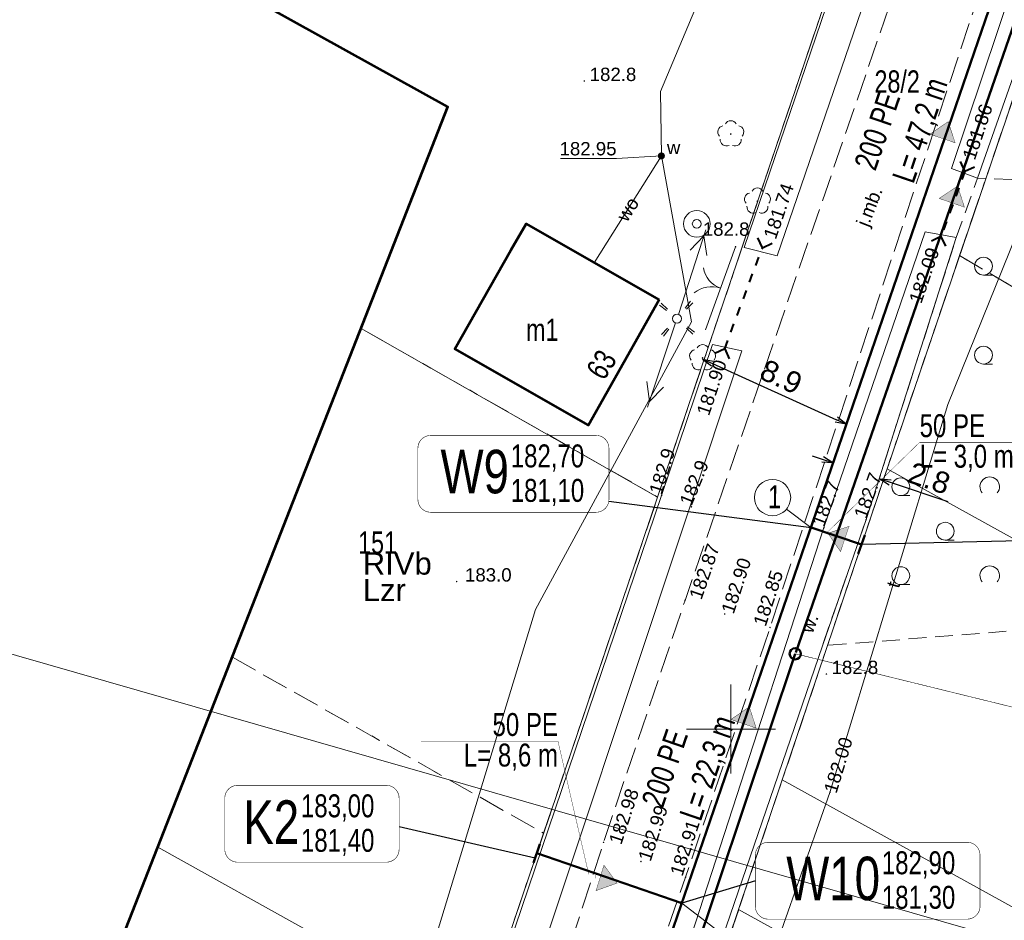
# Model space of a CAD drawing. Header units: metres. Extents: x 7482748 to 7484637, y 5684406 to 5687014.
# Tile 159 of 180: x 7483560 to 7483615, y 5686689 to 5686740. Entities that reach past the tile are written whole.
import ezdxf
from ezdxf.enums import TextEntityAlignment as Align
from ezdxf.lldxf.tags import DXFTag

# ---------------------------------------------------------------- set-up
doc = ezdxf.new("R2010")
doc.units = ezdxf.units.M
doc.header["$MEASUREMENT"] = 0
for name, pattern in [('1', [1.5, 1, -0.5]), ('KTJZ01_500', [2, 1.5, -0.5]), ('l217_500', [2, 1.5, -0.5]), ('l218_500', [1, 0.5, -0.5]), ('PTTL_500', [1.5, 1, -0.5])]:
    doc.linetypes.add(name, pattern=pattern)
for name, color, linetype, lineweight in [('.domiar', 250, 'Continuous', 9), ('.k deszczowa', 200, 'Continuous', 50), ('.ks tłoczny', 104, 'Continuous', 50), ('_Dzialki', 7, 'Continuous', 0), ('_Dzialki_opis', 7, 'Continuous', 0), ('_Kontury', 7, 'Continuous', 0), ('_Kontury_opis', 7, 'Continuous', 0), ('_Podzial_sekcyjny_krzyze', 7, '1', 13), ('_Uzytki', 7, 'Continuous', 0), ('_Uzytki_opis', 7, 'Continuous', 0), ('_Zakres2', 7, 'Continuous', 0), ('BUIB05_01', 7, 'Continuous', 40), ('EGB_Adres', 7, 'Continuous', 0), ('EGB_Budynek', 7, 'Continuous', 0), ('EGB_Budynek_opis', 7, 'Continuous', 0), ('GES__SUSM01_01P', 7, 'Continuous', 13), ('GES__SUSM01_P', 7, 'Continuous', 13), ('GES__SUSM04_01P', 7, 'Continuous', 13), ('GES__SUUS13_P', 7, 'Continuous', 13), ('GES__SUUS25_WP', 7, 'Continuous', 13), ('KTOK02', 7, 'KTOK02_500', 13), ('PTTL04_P', 7, 'Continuous', 13), ('RTPW01_P', 7, 'Continuous', 0), ('RTPW02_P', 7, 'Continuous', 0), ('SUPE_L_3', 1, 'Continuous', 13)]:
    doc.layers.add(name, color=color, linetype=linetype, lineweight=lineweight)
doc.layers.add('_ramki_nieplotowane', color=7, linetype='Continuous', lineweight=0, plot=False)
for name, color, linetype, lineweight, true_color, transparency in [('GES__SUPS01_07G', 7, 'Continuous', 13, 0xff9100, 0.25), ('GES__SUPS01_08G', 5, 'Continuous', 13, 0x0000ff, 0.25), ('GES__SUPT_pT', 7, 'Continuous', 13, 0xff9100, 0.25), ('GES__SUPW_01_pT', 5, 'Continuous', 13, 0x0000ff, 0.25)]:
    doc.layers.add(name, color=color, linetype=linetype, lineweight=lineweight, true_color=true_color, transparency=transparency)
for name, color, linetype, lineweight, true_color in [('GES__SUPS01_07P', 7, 'Continuous', 13, 0xff9100), ('GES__SUPS01_08L', 5, 'Continuous', 13, 0x0000ff), ('GES__SUPS01_08P', 5, 'Continuous', 13, 0x0000ff), ('GES__SUPT_pL', 7, 'Continuous', 13, 0xff9100), ('GES__SUPW_01_pL', 5, 'Continuous', 13, 0x0000ff), ('OBOP02_01', 7, 'Continuous', 13, 0x008000)]:
    doc.layers.add(name, color=color, linetype=linetype, lineweight=lineweight, true_color=true_color)
for name, color, linetype, lineweight, transparency in [('GES__SUUS_ET_08T', 7, 'Continuous', 13, 0.25), ('KTJZ01_O', 7, 'KTJZ01_500', 13, 0.5), ('KTJZ01_T', 7, 'Continuous', 13, 0.25), ('PTRW02_O', 7, 'Continuous', 13, 0.5), ('PTRW02_T', 7, 'Continuous', 13, 0.25), ('PTTL04_O', 7, 'PTTL_500', 13, 0.5), ('RTPW01_G', 7, 'Continuous', 13, 0.25), ('RTPW02_G', 7, 'Continuous', 13, 0.25)]:
    doc.layers.add(name, color=color, linetype=linetype, lineweight=lineweight, transparency=transparency)
doc.layers.add('IS_kanalizacja_sanitarna', color=7, linetype='SOLID', true_color=0x000000)
doc.layers.add('IS_Opisy_działek_Net', color=7, linetype='SOLID', true_color=0x000000)
doc.layers.add('IS_Węzeł_sieci_kanalizacyjnej_-_opisy', color=7, linetype='Continuous')
doc.styles.get("Standard").update_dxf_attribs({"font": 'simplex.shx', "width": 0.75})
doc.styles.add('STYL_ARIAL', font='simplex.shx', dxfattribs={"width": 0.75, "oblique": 0.1})
doc.styles.add('Style-Arial', font='arial.ttf')
doc.linetypes.add('KTOK02_500', pattern='A,0.5,[117,IS_LineDef.shx,S=0.01,R=0,X=0,Y=0],0.5', length=1)
tags = doc.linetypes.add('SOLID', pattern=[10, 10, 0]).pattern_tags.tags
tags[6:7] = [DXFTag(74, 4), DXFTag(75, 0), DXFTag(340, '0'), DXFTag(46, 0.0), DXFTag(50, 0.0), DXFTag(44, 0.0), DXFTag(45, 0.0)]
tags[4:5] = [DXFTag(74, 4), DXFTag(75, 0), DXFTag(340, '0'), DXFTag(46, 0.0), DXFTag(50, 0.0), DXFTag(44, 0.0), DXFTag(45, 0.0)]
doc.dimstyles.get("Standard").update_dxf_attribs({"dimtxt": 0.18, "dimasz": 0.18, "dimexe": 0.18, "dimexo": 0.0625, "dimgap": 0.09, "dimtad": 0, "dimtih": 1, "dimtoh": 1, "dimdec": 4, "dimzin": 0, "dimdsep": 46, "dimtxsty": 'Standard', "dimcen": 0.09, "dimadec": 0, "dimazin": 0, "dimtfac": 1, "dimtdec": 4, "dimtofl": 0, "dimtmove": 0, "dimatfit": 3, "dimfxl": 0, "dimtolj": 1, "dimtzin": 0, "dimarcsym": 0})

# ---------------------------------------------------------------- blocks, each defined once
blk = doc.blocks.new('SUPS01')
at = {"layer": 'GES__SUPS01_08P', "linetype": 'Continuous', "lineweight": 13}
h = blk.add_hatch(color=256, dxfattribs=at)
edge = h.paths.add_edge_path()
edge.add_arc((0, 0), 0.045, 0, 360)
blk = doc.blocks.new('SUPS01_3')
at = {"layer": 'GES__SUPS01_07P', "linetype": 'Continuous', "lineweight": 13}
h = blk.add_hatch(color=256, dxfattribs=at)
edge = h.paths.add_edge_path()
edge.add_arc((0, 0), 0.045, 0, 360)
blk = doc.blocks.new('SUSM01_5')
at = {"layer": 'GES__SUSM01_P', "linetype": 'Continuous', "lineweight": 13}
for p, q in [((-0.53, 0.53), (-0.88, 0.88)), ((0.53, 0.53), (0.88, 0.88)), ((-0.53, -0.53), (-0.88, -0.88)), ((0.53, -0.53), (0.88, -0.88))]:
    blk.add_line(p, q, dxfattribs=at)
blk.add_circle((0, 0), 0.25, dxfattribs=at)
blk = doc.blocks.new('SUSM01_01')
at = {"layer": 'GES__SUSM01_01P', "linetype": 'Continuous', "lineweight": 13}
for p, q in [((-0.53, 0.53), (-0.89, 0.88)), ((0.53, 0.53), (0.88, 0.89)), ((-0.53, -0.53), (-0.88, -0.89)), ((0.53, -0.53), (0.89, -0.88))]:
    blk.add_line(p, q, dxfattribs=at)
blk = doc.blocks.new('SUSM04_01')
at = {"layer": 'GES__SUSM04_01P', "linetype": 'Continuous', "lineweight": 13}
blk.add_circle((0, 0), 0.25, dxfattribs=at)
blk = doc.blocks.new('SUUS13')
at = {"layer": 'GES__SUUS13_P', "linetype": 'Continuous', "lineweight": 13}
for radius in [0.75, 0.25]:
    blk.add_circle((0, 0), radius, dxfattribs=at)
blk = doc.blocks.new('SUUS25_26')
at = {"layer": 'GES__SUUS25_WP', "linetype": 'Continuous', "lineweight": 13}
h = blk.add_hatch(color=256, dxfattribs=at)
edge = h.paths.add_edge_path()
edge.add_arc((0, 0), 0.2, 0, 360)
blk = doc.blocks.new('OBOP02_01')
at = {"layer": 'OBOP02_01', "linetype": 'Continuous', "lineweight": 13}
h = blk.add_hatch(color=256, dxfattribs=at)
edge = h.paths.add_edge_path()
edge.add_arc((0, 0), 0.05, 0, 360)
for centre, start, end in [((0, 0.4), 30, 150), ((-0.38, 0.12), 102, 222), ((0.38, 0.12), 318, 78), ((-0.24, -0.32), 174, 294), ((0.24, -0.32), 246, 6)]:
    blk.add_arc(centre, 0.35, start, end, dxfattribs=at)
blk = doc.blocks.new('RTPW01')
at = {"layer": 'RTPW01_P', "linetype": 'Continuous', "lineweight": 0}
h = blk.add_hatch(color=256, dxfattribs=at)
edge = h.paths.add_edge_path()
edge.add_arc((0, 0), 0.045, 0, 360)
blk = doc.blocks.new('RTPW01_2')
at = {"layer": 'RTPW01_P', "linetype": 'Continuous', "lineweight": 0}
h = blk.add_hatch(color=256, dxfattribs=at)
edge = h.paths.add_edge_path()
edge.add_arc((0, 0), 0.045, 0, 360)
blk = doc.blocks.new('RTPW01_3')
at = {"layer": 'RTPW02_P', "linetype": 'Continuous', "lineweight": 0}
h = blk.add_hatch(color=256, dxfattribs=at)
edge = h.paths.add_edge_path()
edge.add_arc((0, 0), 0.045, 0, 360)
blk = doc.blocks.new('TerminatorOpen_0.5')
at = {"color": 0, "linetype": 'ByBlock', "lineweight": -2}
for q in [(-1, 0.25), (-1, 0), (-1, -0.25)]:
    blk.add_line((0, 0), q, dxfattribs=at)
blk = doc.blocks.new('*D491')
at = {"layer": '.domiar', "color": 0, "linetype": 'Continuous', "lineweight": -2, "transparency": 16777216}
for p, q in [((7483605.157, 5686715.152), (7483604.579, 5686715.346)), ((7483605.639, 5686714.673), (7483605.639, 5686714.673)), ((7483608.278, 5686713.784), (7483608.278, 5686713.784)), ((7483608.952, 5686713.873), (7483612.191, 5686712.782))]:
    blk.add_line(p, q, dxfattribs=at)
at = {"layer": 'Defpoints', "color": 0, "linetype": 'Continuous', "transparency": 16777216}
for p in [(7483605.735, 5686714.957), (7483608.374, 5686714.068), (7483608.374, 5686714.068)]:
    blk.add_point(p, dxfattribs=at)
at = {"layer": '.domiar', "color": 0, "linetype": 'Continuous', "lineweight": -2, "transparency": 16777216, "xscale": 0.61, "yscale": 0.61, "zscale": 0.61}
for p, rotation in [((7483605.735, 5686714.957), 341.3854019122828), ((7483608.374, 5686714.068), 161.3854019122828)]:
    blk.add_blockref('TerminatorOpen_0.5', p, dxfattribs=dict(at, rotation=rotation))
at = {"layer": '.domiar', "color": 0, "linetype": 'Continuous', "transparency": 16777216, "insert": (7483611.152, 5686714.096), "char_height": 1.2, "attachment_point": 5, "rotation": 341.3854, "style": 'Style-Arial'}
blk.add_mtext('\\A1;2.8', dxfattribs=at)
blk = doc.blocks.new('*D515')
at = {"layer": '.domiar', "color": 0, "linetype": 'Continuous', "lineweight": -2, "transparency": 16777216}
for p, q in [((7483598.286, 5686720.527), (7483598.286, 5686720.527)), ((7483598.965, 5686720.548), (7483605.928, 5686717.386)), ((7483606.359, 5686716.861), (7483606.359, 5686716.861))]:
    blk.add_line(p, q, dxfattribs=at)
at = {"layer": 'Defpoints', "color": 0, "linetype": 'Continuous', "transparency": 16777216}
for p in [(7483598.41, 5686720.8), (7483606.483, 5686717.134), (7483606.483, 5686717.134)]:
    blk.add_point(p, dxfattribs=at)
at = {"layer": '.domiar', "color": 0, "linetype": 'Continuous', "lineweight": -2, "transparency": 16777216, "xscale": 0.61, "yscale": 0.61, "zscale": 0.61}
for p, rotation in [((7483598.41, 5686720.8), 155.5770215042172), ((7483606.483, 5686717.134), 335.5770215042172)]:
    blk.add_blockref('TerminatorOpen_0.5', p, dxfattribs=dict(at, rotation=rotation))
at = {"layer": '.domiar', "color": 0, "linetype": 'Continuous', "transparency": 16777216, "insert": (7483602.824, 5686719.798), "char_height": 1.2, "attachment_point": 5, "rotation": 335.577, "style": 'Style-Arial'}
blk.add_mtext('\\A1;8.9', dxfattribs=at)

msp = doc.modelspace()

# ---------------------------------------------------------------- hatches: boundary and pattern name
at = {"layer": 'IS_kanalizacja_sanitarna', "linetype": 'Continuous', "ltscale": 0.01}
for points in [[(7483612.21548, 5686734.14616), (7483611.18506, 5686733.43855), (7483612.60627, 5686732.95881)], [(7483612.74695, 5686730.52802), (7483611.71042, 5686729.82937), (7483613.12742, 5686729.33733)], [(7483605.45377, 5686711.00434), (7483606.16193, 5686709.97429), (7483606.6409, 5686711.39576)], [(7483601.03582, 5686701.23973), (7483600.00088, 5686700.53874), (7483601.41899, 5686700.04991)], [(7483593.59592, 5686691.33601), (7483592.8618, 5686692.34773), (7483592.41912, 5686690.91455)]]:
    msp.add_hatch(color=256, dxfattribs=at).paths.add_polyline_path(points)

# ---------------------------------------------------------------- linework, layer by layer
at = {"layer": '.domiar', "linetype": 'Continuous'}
for points in [[(7483603.12751, 5686712.36511), (7483604.48752, 5686711.32505)], [(7483597.23588, 5686690.2125), (7483599.10086, 5686688.77599)]]:
    msp.add_lwpolyline(points, dxfattribs=at)
msp.add_circle((7483602.33819, 5686713.01316), 1.02127, dxfattribs=at)
at = {"layer": '.k deszczowa', "linetype": 'Continuous'}
for points in [[(7483621.45495, 5686755.60866), (7483603.64731, 5686704.30457)], [(7483603.61587, 5686704.23315), (7483587.73965, 5686656.81746)]]:
    msp.add_lwpolyline(points, dxfattribs=at)
msp.add_ellipse((7483603.61587, 5686704.23228), major_axis=(0.315, 0), ratio=1, dxfattribs=at)
at = {"layer": '.ks tłoczny', "color": 111, "linetype": 'Continuous', "true_color": 0x70ffb8}
for points in [[(7483614.90576, 5686741.65072), (7483596.56473, 5686688.2632), (7483592.61594, 5686676.24026)], [(7483589.08829, 5686693.01157), (7483597.23456, 5686690.21296)]]:
    msp.add_lwpolyline(points, dxfattribs=at)
at = {"layer": '.ks tłoczny', "linetype": 'Continuous'}
for points in [[(7483604.51119, 5686711.32282), (7483607.34399, 5686710.36829)], [(7483607.52555, 5686710.89647), (7483607.16243, 5686709.84012)], [(7483589.26427, 5686693.53095), (7483588.90115, 5686692.47461)]]:
    msp.add_lwpolyline(points, dxfattribs=at)
at = {"layer": '_Dzialki', "color": 96, "linetype": 'Continuous', "true_color": 0x008000, "flags": 128}
for points in [[(7483610.71, 5686756.9), (7483595.88, 5686713.04)], [(7483608.78, 5686714.63), (7483620.38, 5686748.74)], [(7483595.88, 5686713.04), (7483579.21, 5686722.52)], [(7483602.89, 5686697.15), (7483608.78, 5686714.63)], [(7483608.78, 5686714.63), (7483634.99, 5686700.14)], [(7483595.88, 5686713.04), (7483585.81, 5686683.32)], [(7483600.43, 5686689.86), (7483602.89, 5686697.15)], [(7483602.89, 5686697.15), (7483627.58, 5686683.5)], [(7483585.81, 5686683.32), (7483567.78, 5686693.36)], [(7483592.77, 5686667.13), (7483600.43, 5686689.86)], [(7483600.43, 5686689.86), (7483624.49, 5686676.56)]]:
    msp.add_lwpolyline(points, dxfattribs=at)
at = {"layer": '_Kontury', "color": 96, "linetype": 'l217_500', "true_color": 0x008000, "flags": 128}
for points in [[(7483595.88, 5686713.04), (7483610.71, 5686756.9)], [(7483620.38, 5686748.74), (7483612.86, 5686726.62)], [(7483612.86, 5686726.62), (7483608.78, 5686714.63)], [(7483612.86, 5686726.62), (7483652.32, 5686703.33)], [(7483579.21, 5686722.52), (7483595.88, 5686713.04)], [(7483608.78, 5686714.63), (7483602.89, 5686697.15)], [(7483589.47, 5686694.14), (7483595.88, 5686713.04)], [(7483571.97, 5686704.04), (7483589.47, 5686694.14)], [(7483602.89, 5686697.15), (7483600.44, 5686689.86)], [(7483585.81, 5686683.32), (7483589.47, 5686694.14)], [(7483600.44, 5686689.86), (7483592.77, 5686667.13)]]:
    msp.add_lwpolyline(points, dxfattribs=at)
at = {"layer": '_Podzial_sekcyjny_krzyze', "linetype": 'Continuous'}
for p, q in [((7483600, 5686697.5), (7483600, 5686702.5)), ((7483597.5, 5686700), (7483602.5, 5686700))]:
    msp.add_line(p, q, dxfattribs=at)
at = {"layer": '_ramki_nieplotowane', "color": 3, "linetype": 'Continuous', "lineweight": 0, "flags": 128}
msp.add_lwpolyline([(7483284.2, 5686345.82), (7483569.66, 5686263.79), (7483685.79, 5686667.94), (7483400.34, 5686749.97), (7483284.2, 5686345.82)], close=True, dxfattribs=at)
at = {"layer": '_Uzytki', "color": 96, "linetype": 'l218_500', "true_color": 0x008000, "flags": 128}
for points in [[(7483595.88, 5686713.04), (7483610.71, 5686756.9)], [(7483620.38, 5686748.74), (7483612.86, 5686726.62)], [(7483612.86, 5686726.62), (7483608.78, 5686714.63)], [(7483612.86, 5686726.62), (7483652.32, 5686703.33)], [(7483579.21, 5686722.52), (7483595.88, 5686713.04)], [(7483608.78, 5686714.63), (7483602.89, 5686697.15)], [(7483589.47, 5686694.14), (7483595.88, 5686713.04)], [(7483571.97, 5686704.04), (7483589.47, 5686694.14)], [(7483602.89, 5686697.15), (7483600.44, 5686689.86)], [(7483585.81, 5686683.32), (7483589.47, 5686694.14)], [(7483600.44, 5686689.86), (7483592.77, 5686667.13)]]:
    msp.add_lwpolyline(points, dxfattribs=at)
at = {"layer": '_Zakres2', "color": 250, "linetype": 'Continuous', "lineweight": 53, "flags": 128}
msp.add_lwpolyline([(7483471.6, 5686531.78), (7483500.7, 5686585.49), (7483510.28, 5686603.07), (7483530.77, 5686641.06), (7483495.73, 5686660.69), (7483526.49, 5686688.62), (7483550.03, 5686677.97), (7483563.51, 5686682.46), (7483584.09, 5686734.97), (7483460.11, 5686803.68), (7483453.05, 5686809.1), (7483448.45, 5686815.31), (7483445.58, 5686822.49), (7483444.65, 5686830.17), (7483445.71, 5686837.82), (7483448.69, 5686844.96), (7483453.39, 5686851.09), (7483459.51, 5686855.82), (7483466.63, 5686858.83), (7483474.28, 5686859.92), (7483478.96, 5686864.35), (7483486.58, 5686870.79)], dxfattribs=at)
at = {"layer": 'BUIB05_01', "linetype": 'Continuous', "lineweight": 40}
for p, q in [((7483613.15, 5686731.36), (7483612.9, 5686731.9)), ((7483613.15, 5686731.36), (7483612.98, 5686730.89)), ((7483613.15, 5686731.36), (7483613.69, 5686731.61)), ((7483612.81, 5686730.42), (7483612.64, 5686729.95)), ((7483612.47, 5686729.48), (7483612.29, 5686729.01)), ((7483612.12, 5686728.54), (7483611.95, 5686728.07)), ((7483601.77, 5686727.06), (7483601.52, 5686727.61)), ((7483611.81, 5686727.68), (7483611.27, 5686727.43)), ((7483611.81, 5686727.68), (7483612.06, 5686727.14)), ((7483601.74, 5686726.99), (7483601.77, 5686727.06)), ((7483601.77, 5686727.06), (7483602.32, 5686727.31)), ((7483601.4, 5686726.06), (7483601.57, 5686726.52)), ((7483601.05, 5686725.12), (7483601.22, 5686725.59)), ((7483600.7, 5686724.18), (7483600.87, 5686724.65)), ((7483600.35, 5686723.24), (7483600.52, 5686723.71)), ((7483600, 5686722.31), (7483600.17, 5686722.78)), ((7483599.65, 5686721.37), (7483599.82, 5686721.84)), ((7483599.65, 5686721.37), (7483599.1, 5686721.12)), ((7483599.65, 5686721.37), (7483599.9, 5686720.82))]:
    msp.add_line(p, q, dxfattribs=at)
at = {"layer": 'EGB_Budynek', "color": 7, "linetype": 'Continuous', "lineweight": 53, "flags": 128}
msp.add_lwpolyline([(7483595.97, 5686724.12), (7483591.99, 5686717.08), (7483584.47, 5686721.38), (7483587.63, 5686726.93), (7483588.48, 5686728.4), (7483595.97, 5686724.12)], dxfattribs=at)
at = {"layer": 'GES__SUPS01_08L', "linetype": 'Continuous', "lineweight": 13, "flags": 128}
msp.add_lwpolyline([(7483596.09, 5686732.22), (7483593.57, 5686732.08), (7483590.41, 5686732.08)], dxfattribs=at)
at = {"layer": 'GES__SUPT_pL', "linetype": 'Continuous', "lineweight": 13, "flags": 128}
msp.add_lwpolyline([(7483555.78, 5686553.93), (7483572.77, 5686603.42), (7483587.49, 5686646.7), (7483590.8, 5686657.29), (7483596.29, 5686670.01), (7483605.57, 5686696.44), (7483612.2, 5686718.25), (7483623.42, 5686746.05)], dxfattribs=at)
at = {"layer": 'GES__SUPW_01_pL', "linetype": 'Continuous', "lineweight": 13}
msp.add_line((7483592.31, 5686726.21), (7483596.09, 5686732.22), dxfattribs=at)
at = {"layer": 'GES__SUPW_01_pL', "linetype": 'Continuous', "lineweight": 13, "flags": 128}
msp.add_lwpolyline([(7483558.86, 5686554.9), (7483573.9, 5686602.69), (7483585.1, 5686636.28), (7483587.1, 5686642.9), (7483582.62, 5686644.9), (7483576.36, 5686647.79), (7483580.49, 5686661.89), (7483576.43, 5686665.42), (7483589.02, 5686706.71), (7483597.78, 5686722.9), (7483596.09, 5686732.22), (7483596.05, 5686735.84), (7483605.84, 5686759.18), (7483607.22, 5686765.03), (7483607.28, 5686765.32)], dxfattribs=at)
at = {"layer": 'IS_kanalizacja_sanitarna', "linetype": 'Continuous', "ltscale": 0.01, "const_width": 0.02}
for points in [[(7483612.21548, 5686734.14616), (7483611.18506, 5686733.43855), (7483612.60627, 5686732.95881), (7483612.21548, 5686734.14616)], [(7483612.74695, 5686730.52802), (7483611.71042, 5686729.82937), (7483613.12742, 5686729.33733), (7483612.74695, 5686730.52802)], [(7483605.45377, 5686711.00434), (7483606.16193, 5686709.97429), (7483606.6409, 5686711.39576), (7483605.45377, 5686711.00434)], [(7483601.03582, 5686701.23973), (7483600.00088, 5686700.53874), (7483601.41899, 5686700.04991), (7483601.03582, 5686701.23973)], [(7483593.59592, 5686691.33601), (7483592.8618, 5686692.34773), (7483592.41912, 5686690.91455), (7483593.59592, 5686691.33601)], [(7483592.35784, 5686691.61377), (7483592.41687, 5686691.80487)], [(7483597.13513, 5686690.13815), (7483597.19416, 5686690.32924)]]:
    msp.add_lwpolyline(points, dxfattribs=at)
at = {"layer": 'IS_Opisy_działek_Net', "linetype": 'Continuous', "ltscale": 0.01, "const_width": 0.02}
for points in [[(7483605.3845, 5686711.02768), (7483610.61, 5686716.11668), (7483618.3, 5686716.11668)], [(7483592.0075, 5686691.82665), (7483590.275, 5686699.31665), (7483582.585, 5686699.31665)]]:
    msp.add_lwpolyline(points, dxfattribs=at)
at = {"layer": 'IS_Węzeł_sieci_kanalizacyjnej_-_opisy', "color": 18, "linetype": 'SOLID', "ltscale": 0.01, "true_color": 0x000000, "const_width": 0.03}
for points in [[(7483583.12089, 5686712.18675), (7483592.42089, 5686712.18675, 0.414214), (7483593.14089, 5686712.90675), (7483593.14089, 5686715.78675, 0.414214), (7483592.42089, 5686716.50675), (7483583.12089, 5686716.50675, 0.414214), (7483582.40089, 5686715.78675), (7483582.40089, 5686712.90675, 0.414214), (7483583.12089, 5686712.18675)], [(7483572.26541, 5686692.51315), (7483580.62541, 5686692.51315, 0.414214), (7483581.34541, 5686693.23315), (7483581.34541, 5686696.11315, 0.414214), (7483580.62541, 5686696.83315), (7483572.26541, 5686696.83315, 0.414214), (7483571.54541, 5686696.11315), (7483571.54541, 5686693.23315, 0.414214), (7483572.26541, 5686692.51315)], [(7483602.09366, 5686689.3114), (7483613.28366, 5686689.3114, 0.414214), (7483614.00366, 5686690.0314), (7483614.00366, 5686692.9114, 0.414214), (7483613.28366, 5686693.6314), (7483602.09366, 5686693.6314, 0.414214), (7483601.37366, 5686692.9114), (7483601.37366, 5686690.0314, 0.414214), (7483602.09366, 5686689.3114)]]:
    msp.add_lwpolyline(points, format="xyb", dxfattribs=at)
at = {"layer": 'IS_Węzeł_sieci_kanalizacyjnej_-_opisy', "color": 18, "linetype": 'SOLID', "ltscale": 0.01, "true_color": 0x000000}
for points in [[(7483593.13479, 5686712.81317), (7483604.51119, 5686711.32195)], [(7483617.89778, 5686710.62), (7483607.34399, 5686710.36742)], [(7483581.34541, 5686694.52315), (7483589.00181, 5686692.75505)], [(7483601.37366, 5686691.4714), (7483597.23456, 5686690.2121)]]:
    msp.add_lwpolyline(points, dxfattribs=at)
at = {"layer": 'IS_Węzeł_sieci_kanalizacyjnej_-_opisy', "color": 200, "linetype": 'SOLID', "ltscale": 0.01, "const_width": 0.03}
msp.add_lwpolyline([(7483620.28029, 5686700.13804), (7483603.61587, 5686704.23228)], dxfattribs=at)
at = {"layer": 'KTJZ01_O', "linetype": 'KTJZ01_500', "lineweight": 13, "flags": 128}
for points in [[(7483197.91, 5685647.78), (7483191.3, 5685645.21), (7483187.04, 5685652.01), (7483182.78, 5685658.81), (7483173.01, 5685674.4), (7483160.42, 5685696.27), (7483153.69, 5685714.72), (7483149.66, 5685738.88), (7483150.14, 5685742.97), (7483152.18, 5685766.74), (7483152.64, 5685773.87), (7483156.88, 5685789.66), (7483160.03, 5685797.82), (7483165.63, 5685808.56), (7483171.47, 5685814.85), (7483176.12, 5685820.16), (7483191.38, 5685837.95), (7483216.44, 5685866.07), (7483238.67, 5685890.6), (7483242.86, 5685894.87), (7483263.91, 5685918.34), (7483290.28, 5685947.07), (7483315.51, 5685974.43), (7483346.16, 5686007.45), (7483367.58, 5686031.19), (7483372.66, 5686037.59), (7483378.07, 5686044.41), (7483383.78, 5686055), (7483386.81, 5686063.17), (7483391.06, 5686075.79), (7483392.94, 5686081.53), (7483394.38, 5686081.91), (7483397.17, 5686082.85), (7483401.23, 5686082.98), (7483404.7, 5686083), (7483407.11, 5686083.92), (7483410.43, 5686086.41), (7483412.08, 5686088.69), (7483412.96, 5686091.17), (7483413.79, 5686094.46), (7483412.71, 5686099.4), (7483411.05, 5686100.85), (7483407.94, 5686103.18), (7483405.29, 5686104.69), (7483403.35, 5686106.28), (7483402.57, 5686107.54), (7483401.86, 5686108.47), (7483403.54, 5686113.11), (7483404.07, 5686113.93), (7483409.52, 5686129.91), (7483416.09, 5686150.36), (7483420.49, 5686164.15), (7483421.47, 5686167.05), (7483423.62, 5686173.38), (7483428.4, 5686186.8), (7483437.81, 5686215.26), (7483441.02, 5686225.03), (7483450.09, 5686253.79), (7483453.73, 5686263.28), (7483459.39, 5686280.61), (7483466.44, 5686301.37), (7483471.25, 5686316.24), (7483473.9, 5686323.17), (7483478.13, 5686336.85), (7483485.37, 5686356.93), (7483492.13, 5686378.36), (7483498.67, 5686398.43), (7483502.19, 5686408.5), (7483505.2, 5686417.38), (7483513.05, 5686441.11), (7483516.25, 5686450.23), (7483530.52, 5686493.07), (7483533.34, 5686501.51), (7483543.47, 5686531.52), (7483557.14, 5686572.33), (7483559.91, 5686580.46), (7483570.16, 5686610.95), (7483575.71, 5686628.68), (7483581.26, 5686643.91), (7483583.2, 5686649.41), (7483591.35, 5686674.28), (7483597.45, 5686691.67), (7483602.2, 5686705.71), (7483616.93, 5686750.38), (7483619.53, 5686757.95), (7483621.36, 5686763.29), (7483634.9, 5686799.43), (7483640.84, 5686811.96)], [(7483613.29, 5686753.85), (7483610.52, 5686745.34), (7483597.42, 5686707.23), (7483592.84, 5686693.63), (7483586.65, 5686674.57), (7483578.94, 5686652.57), (7483576.44, 5686645.6), (7483570.92, 5686629.39), (7483565.29, 5686612), (7483555.03, 5686581.98), (7483552.34, 5686573.92), (7483538.5, 5686532.62), (7483528.43, 5686502.82), (7483525.69, 5686494.44), (7483511.5, 5686452.13), (7483508.06, 5686441.86), (7483500.41, 5686418.93), (7483497.52, 5686410.47), (7483493.78, 5686400.09), (7483487.22, 5686379.91), (7483478.75, 5686354.53), (7483473.28, 5686338.58), (7483466.59, 5686318.01), (7483461.2, 5686301.98), (7483454.76, 5686282.03), (7483448.77, 5686264.59), (7483445.69, 5686255.08), (7483445.07, 5686253.25), (7483443.78, 5686249.4), (7483442.67, 5686246.12), (7483436.06, 5686226.36), (7483432.79, 5686216.79), (7483423.48, 5686188.39), (7483415.91, 5686165.55), (7483411.29, 5686151.94), (7483403.43, 5686128.74), (7483397.27, 5686110.49), (7483396.29, 5686107.6), (7483389.25, 5686086.41), (7483386.32, 5686077.5), (7483382.09, 5686064.87), (7483379.33, 5686057.56), (7483373.91, 5686047.4), (7483368.95, 5686041.13), (7483363.52, 5686034.43), (7483341.98, 5686010.31), (7483311.83, 5685977.83), (7483286.59, 5685950.4), (7483260.12, 5685921.63), (7483238.78, 5685898.43), (7483234.43, 5685893.44), (7483212.81, 5685869.61), (7483187.54, 5685841.24), (7483162.41, 5685812.7), (7483151.44, 5685800.65), (7483147.59, 5685795.21)]]:
    msp.add_lwpolyline(points, dxfattribs=at)
at = {"layer": 'KTOK02', "linetype": 'Continuous', "lineweight": 13}
msp.add_line((7483598.57, 5686722.45), (7483600.26, 5686727.11), dxfattribs=at)
for centre, start, end in [((7483599.93, 5686726.19), 190.07, 250.07), ((7483598.9, 5686723.37), 70.07, 130.07)]:
    msp.add_arc(centre, 1.5, start, end, dxfattribs=at)
at = {"layer": 'PTRW02_O', "linetype": 'Continuous', "lineweight": 13, "flags": 128}
for points in [[(7483612.1, 5686754.33), (7483610.26, 5686755.03), (7483600.75, 5686727.08), (7483602.6, 5686726.6), (7483612.1, 5686754.33)], [(7483766.2, 5686670.47), (7483736.13, 5686687.75), (7483704.74, 5686704.98), (7483674.7, 5686721.23), (7483643.18, 5686738.72), (7483621.92, 5686750.61), (7483620.74, 5686751.67), (7483619.09, 5686752.21), (7483616.75, 5686744.48), (7483612.4, 5686731.52), (7483613.86, 5686730.96), (7483618.59, 5686744.4), (7483619.65, 5686748.46), (7483620.81, 5686748.97), (7483642.31, 5686737.03), (7483673.7, 5686718.98), (7483703.53, 5686703.1), (7483735.88, 5686685.28), (7483765.51, 5686668.9), (7483766.2, 5686670.47)], [(7483610.92, 5686727.96), (7483612.67, 5686727.63), (7483607.6, 5686711.77), (7483605.14, 5686704.68), (7483594.99, 5686675.04), (7483593.56, 5686675.43), (7483605.23, 5686711.32), (7483610.92, 5686727.96)], [(7483583.02, 5686674.54), (7483584.92, 5686674.11), (7483600.62, 5686721.26), (7483598.96, 5686721.61), (7483596.1, 5686713.13), (7483583.02, 5686674.54)]]:
    msp.add_lwpolyline(points, close=True, dxfattribs=at)
at = {"layer": 'PTTL04_O', "linetype": 'PTTL_500', "lineweight": 13, "flags": 128}
msp.add_lwpolyline([(7483622.63, 5686730.66), (7483616.71, 5686705.59), (7483605.14, 5686704.68), (7483607.6, 5686711.77), (7483612.67, 5686727.63), (7483613.86, 5686730.96), (7483622.63, 5686730.66)], close=True, dxfattribs=at)
at = {"layer": 'PTTL04_P', "linetype": 'Continuous', "lineweight": 13}
for p, q in [((7483614.2, 5686725.52), (7483614.7, 5686725.52)), ((7483614.2, 5686720.52), (7483614.7, 5686720.52)), ((7483609.55, 5686713.12), (7483610.05, 5686713.12)), ((7483612.05, 5686710.62), (7483612.55, 5686710.62)), ((7483609.55, 5686708.12), (7483610.05, 5686708.12))]:
    msp.add_line(p, q, dxfattribs=at)
for centre in [(7483614.2, 5686726.02), (7483614.2, 5686721.02), (7483609.55, 5686713.62), (7483612.05, 5686711.12), (7483609.55, 5686708.62)]:
    msp.add_circle(centre, 0.5, dxfattribs=at)
for centre in [(7483614.55, 5686713.62), (7483614.55, 5686708.62)]:
    msp.add_arc(centre, 0.55, 320.48, 219.52, dxfattribs=at)
at = {"layer": 'SUPE_L_3', "linetype": 'Continuous'}
for p, q in [((7483597.05, 5686723.31), (7483598.59, 5686728.06)), ((7483597.7, 5686726.93), (7483598.48, 5686727.73)), ((7483598.65, 5686726.62), (7483598.48, 5686727.73)), ((7483595.31, 5686718.09), (7483596.89, 5686722.83)), ((7483595.42, 5686718.42), (7483595.27, 5686719.53)), ((7483595.42, 5686718.42), (7483596.21, 5686719.21))]:
    msp.add_line(p, q, dxfattribs=at)

# ---------------------------------------------------------------- block references
at = {"layer": 'GES__SUPS01_07P', "linetype": 'Continuous', "lineweight": 13}
msp.add_blockref('SUPS01_3', (7483605.57, 5686696.44), dxfattribs=at)
at = {"layer": 'GES__SUPS01_08P', "linetype": 'Continuous', "lineweight": 13}
msp.add_blockref('SUPS01', (7483596.09, 5686732.22), dxfattribs=at)
at = {"layer": 'GES__SUSM01_01P', "linetype": 'Continuous', "lineweight": 13}
msp.add_blockref('SUSM01_01', (7483596.97, 5686723.07), dxfattribs=at)
at = {"layer": 'GES__SUSM01_P', "linetype": 'Continuous', "lineweight": 13, "rotation": 7.62}
msp.add_blockref('SUSM01_5', (7483596.97, 5686723.07), dxfattribs=at)
at = {"layer": 'GES__SUSM04_01P', "linetype": 'Continuous', "lineweight": 13}
msp.add_blockref('SUSM04_01', (7483596.97, 5686723.07), dxfattribs=at)
at = {"layer": 'GES__SUUS13_P', "linetype": 'Continuous', "lineweight": 13}
msp.add_blockref('SUUS13', (7483598.08, 5686728.4), dxfattribs=at)
at = {"layer": 'GES__SUUS25_WP', "linetype": 'Continuous', "lineweight": 13}
msp.add_blockref('SUUS25_26', (7483596.09, 5686732.22), dxfattribs=at)
at = {"layer": 'OBOP02_01', "linetype": 'Continuous', "lineweight": 13}
for p in [(7483599.99, 5686733.45), (7483601.49, 5686729.67), (7483598.41, 5686720.86)]:
    msp.add_blockref('OBOP02_01', p, dxfattribs=at)
at = {"layer": 'RTPW01_P', "linetype": 'Continuous', "lineweight": 0}
for name, p in [('RTPW01_2', (7483591.76, 5686736.43)), ('RTPW01_2', (7483600.26, 5686727.11)), ('RTPW01', (7483596.1, 5686713.13)), ('RTPW01', (7483597.78, 5686712.49)), ('RTPW01', (7483605.23, 5686711.32)), ('RTPW01', (7483607.6, 5686711.77)), ('RTPW01_2', (7483584.58, 5686708.29)), ('RTPW01_2', (7483605.37, 5686703.09))]:
    msp.add_blockref(name, p, dxfattribs=at)
at = {"layer": 'RTPW02_P', "linetype": 'Continuous', "lineweight": 0}
for p in [(7483613.15, 5686731.36), (7483611.81, 5686727.68), (7483601.77, 5686727.06), (7483599.65, 5686721.37), (7483597.42, 5686707.23), (7483599.65, 5686706.47), (7483602.2, 5686705.71), (7483592.84, 5686693.63), (7483594.94, 5686692.55), (7483597.45, 5686691.67)]:
    msp.add_blockref('RTPW01_3', p, dxfattribs=at)

# ---------------------------------------------------------------- texts
at = {"layer": '_Dzialki_opis', "color": 96, "true_color": 0x008000, "char_height": 1.25, "attachment_point": 7, "line_spacing_factor": 0.6, "style": 'STYL_ARIAL'}
for s, insert in [('\\fArial|b0|i0|c238238|p39;28/2', (7483608.07, 5686735.76)), ('\\fArial|b0|i0|c238238|p39;151', (7483579.04, 5686709.84))]:
    msp.add_mtext(s, dxfattribs=dict(at, insert=insert))
at = {"layer": '_Kontury_opis', "color": 96, "linetype": 'Continuous', "lineweight": 13, "true_color": 0x008000, "style": 'Style-Arial'}
msp.add_text('RIVb', height=1.25, dxfattribs=at).set_placement((7483579.3, 5686708.68))
at = {"layer": '_Uzytki_opis', "color": 96, "linetype": 'Continuous', "lineweight": 13, "true_color": 0x008000, "style": 'Style-Arial'}
msp.add_text('Lzr', height=1.25, dxfattribs=at).set_placement((7483579.3, 5686707.19))
at = {"layer": 'EGB_Adres', "insert": (7483591.8, 5686720.2), "char_height": 1.25, "attachment_point": 1, "rotation": 58.055247, "line_spacing_factor": 0.6, "style": 'STYL_ARIAL'}
msp.add_mtext('\\fArial|b0|i0|c238238|p39;63', dxfattribs=at)
at = {"layer": 'EGB_Budynek_opis', "color": 7, "insert": (7483588.48, 5686721.82), "char_height": 1.25, "attachment_point": 7, "line_spacing_factor": 0.6, "style": 'STYL_ARIAL'}
msp.add_mtext('\\fArial|b0|i0|c238238|p39;m1', dxfattribs=at)
at = {"layer": 'GES__SUPS01_07G', "linetype": 'Continuous', "lineweight": 13, "style": 'Style-Arial'}
msp.add_text('182.00', height=0.75, rotation=73.1, dxfattribs=at).set_placement((7483605.57, 5686696.44), align=Align.MIDDLE_LEFT)
at = {"layer": 'GES__SUPS01_08G', "linetype": 'Continuous', "lineweight": 13, "style": 'Style-Arial'}
msp.add_text('182.95', height=0.75, dxfattribs=at).set_placement((7483593.57, 5686732.25), align=Align.RIGHT)
at = {"layer": 'GES__SUPT_pT', "linetype": 'Continuous', "lineweight": 13, "style": 'Style-Arial'}
msp.add_text('t', height=0.75, rotation=73.09, dxfattribs=at).set_placement((7483609.12, 5686708.12), align=Align.MIDDLE_CENTER)
at = {"layer": 'GES__SUPW_01_pT', "linetype": 'Continuous', "lineweight": 13, "style": 'Style-Arial'}
msp.add_text('wo', height=0.75, rotation=57.83, dxfattribs=at).set_placement((7483594.2, 5686729.22), align=Align.MIDDLE_CENTER)
at = {"layer": 'GES__SUUS_ET_08T', "linetype": 'Continuous', "lineweight": 13, "style": 'Style-Arial'}
msp.add_text('w', height=0.75, dxfattribs=at).set_placement((7483596.4, 5686732.32))
at = {"layer": 'IS_Opisy_działek_Net', "linetype": 'Continuous', "ltscale": 0.01, "char_height": 1.2888}
for s, insert, attachment_point, rotation in [('\\fArial|b0|i0;L= 47,2 m', (7483609.0381, 5686731.01337), 1, 71.3), ('{\\fArial|b0|i0|c238|p34;200 PE}', (7483608.13787, 5686731.31808), 7, 71.3), ('\\fArial|b0|i0;', (7483612.01544, 5686734.93618), 7, 71.3), ('\\fArial|b0|i0;', (7483612.01544, 5686734.93618), 7, 71.3), ('\\fArial|b0|i0;', (7483612.80373, 5686734.29985), 1, 71.3), ('\\fArial|b0|i0;', (7483612.80373, 5686734.29985), 1, 71.3), ('{\\fArial|b0|i0|c238|p34;1}', (7483602.08979, 5686713.70571), 1, 359.404696), ('\\fArial|b0|i0;', (7483601.03644, 5686702.59843), 7, 71), ('\\fArial|b0|i0;', (7483601.03644, 5686702.59843), 7, 71), ('\\fArial|b0|i0;', (7483601.821, 5686701.95812), 1, 71), ('\\fArial|b0|i0;', (7483601.821, 5686701.95812), 1, 71), ('\\fArial|b0|i0;L= 22,3 m', (7483597.07942, 5686695.17232), 1, 71), ('{\\fArial|b0|i0|c238|p34;200 PE}', (7483596.1808, 5686695.48174), 7, 71)]:
    msp.add_mtext(s, dxfattribs=dict(at, insert=insert, attachment_point=attachment_point, rotation=rotation))
for s, insert, attachment_point in [('{\\fArial|b0|i0|c238|p34;50 PE}', (7483610.61, 5686716.39028), 7), ('\\fArial|b0|i0;L= 3,0 m', (7483610.61, 5686715.97988), 1), ('{\\fArial|b0|i0|c238|p34;50 PE}', (7483590.275, 5686699.59025), 9), ('\\fArial|b0|i0;L= 8,6 m', (7483590.275, 5686699.17985), 3), ('\\fArial|b0|i0;', (7483590.275, 5686699.59025), 9), ('\\fArial|b0|i0;', (7483590.275, 5686699.17985), 3), ('\\fArial|b0|i0;', (7483582.575, 5686698.59025), 9), ('\\fArial|b0|i0;', (7483582.575, 5686698.59025), 9)]:
    msp.add_mtext(s, dxfattribs=dict(at, insert=insert, attachment_point=attachment_point))
at = {"layer": 'IS_Węzeł_sieci_kanalizacyjnej_-_opisy', "color": 18, "linetype": 'SOLID', "ltscale": 0.01, "true_color": 0x000000}
for s, insert, char_height, attachment_point in [('\\fArial|b0|i0;W9', (7483587.52089, 5686713.21515), 2.448, 9), ('\\fArial|b0|i0;182,70', (7483587.62089, 5686714.47035), 1.2888, 7), ('\\fArial|b0|i0;181,10', (7483587.62089, 5686714.05995), 1.2888, 1), ('\\fArial|b0|i0;K2', (7483575.72541, 5686693.54155), 2.448, 9), ('\\fArial|b0|i0;183,00', (7483575.82541, 5686694.79675), 1.2888, 7), ('\\fArial|b0|i0;181,40', (7483575.82541, 5686694.38635), 1.2888, 1), ('\\fArial|b0|i0;W10', (7483608.38366, 5686690.3398), 2.448, 9), ('\\fArial|b0|i0;182,90', (7483608.48366, 5686691.595), 1.2888, 7), ('\\fArial|b0|i0;181,30', (7483608.48366, 5686691.1846), 1.2888, 1)]:
    msp.add_mtext(s, dxfattribs=dict(at, insert=insert, char_height=char_height, attachment_point=attachment_point))
at = {"layer": 'KTJZ01_T', "linetype": 'Continuous', "lineweight": 13, "style": 'Style-Arial'}
msp.add_text('j.mb.', height=0.75, rotation=68.62, dxfattribs=at).set_placement((7483607.72, 5686728.18))
at = {"layer": 'PTRW02_T', "linetype": 'Continuous', "lineweight": 13, "style": 'Style-Arial'}
msp.add_text('w.', height=0.75, rotation=70.02, dxfattribs=at).set_placement((7483604.59, 5686705.33))
at = {"layer": 'RTPW01_G', "linetype": 'Continuous', "lineweight": 13, "style": 'Style-Arial'}
for s, p in [('182.8', (7483592.06, 5686736.43)), ('182.8', (7483598.42, 5686727.73)), ('183.0', (7483585.05, 5686708.29)), ('182.8', (7483605.66, 5686703.09))]:
    msp.add_text(s, height=0.75, dxfattribs=at).set_placement(p)
for s, rotation, p in [('182.9', 72.81, (7483596.1, 5686713.13)), ('182.9', 67.67, (7483597.78, 5686712.49)), ('182.7', 70.07, (7483607.6, 5686711.77)), ('182.7', 69.41, (7483605.23, 5686711.32))]:
    msp.add_text(s, height=0.75, rotation=rotation, dxfattribs=at).set_placement(p)
at = {"layer": 'RTPW02_G', "linetype": 'Continuous', "lineweight": 13, "style": 'Style-Arial'}
for s, rotation, p in [('181.86', 71.44, (7483613.71, 5686731.94)), ('181.74', 71.07, (7483602.52, 5686727.48)), ('182.09', 71.12, (7483610.7, 5686723.87)), ('181.90', 71.36, (7483598.76, 5686717.56)), ('182.87', 70.96, (7483598.34, 5686707.22)), ('182.90', 71.75, (7483600.15, 5686706.42)), ('182.85', 71.75, (7483601.95, 5686705.72)), ('182.98', 71.58, (7483593.83, 5686693.45)), ('182.99', 71.99, (7483595.48, 5686692.51)), ('182.91', 71.99, (7483597.27, 5686691.68))]:
    msp.add_text(s, height=0.75, rotation=rotation, dxfattribs=at).set_placement(p)

# ---------------------------------------------------------------- dimensions: what is measured, and where the dimension line sits
at = {"layer": '.domiar', "color": 7, "linetype": 'Continuous'}
for p1, p2, distance, picture, middle in [((7483598.41, 5686720.8), (7483606.48314, 5686717.13395), 0, '*D515', (7483602.82394, 5686719.79799)), ((7483605.73525, 5686714.95696), (7483608.37406, 5686714.06815), -0.00004, '*D491', (7483611.15194, 5686714.09553))]:
    dim = msp.add_aligned_dim(p1=p1, p2=p2, distance=distance, dimstyle='Standard', override={"dimtxt": 1.2, "dimasz": 0.61, "dimexe": 0.3, "dimexo": 0.3, "dimgap": 0.3, "dimtad": 1, "dimtih": 0, "dimtoh": 0, "dimdec": 1, "dimzin": 11, "dimdsep": 0, "dimtxsty": 'Style-Arial', "dimblk": 'TerminatorOpen_0.5', "dimadec": 4, "dimazin": 3, "dimtdec": 1, "dimatfit": 1, "dimldrblk": 'TerminatorOpen_0.5', "dimfrac": 2, "dimtzin": 11}, dxfattribs=at)
    dim.commit()
    dim.dimension.update_dxf_attribs({"geometry": picture, "text_midpoint": middle})

doc.saveas('drawing.dxf')
